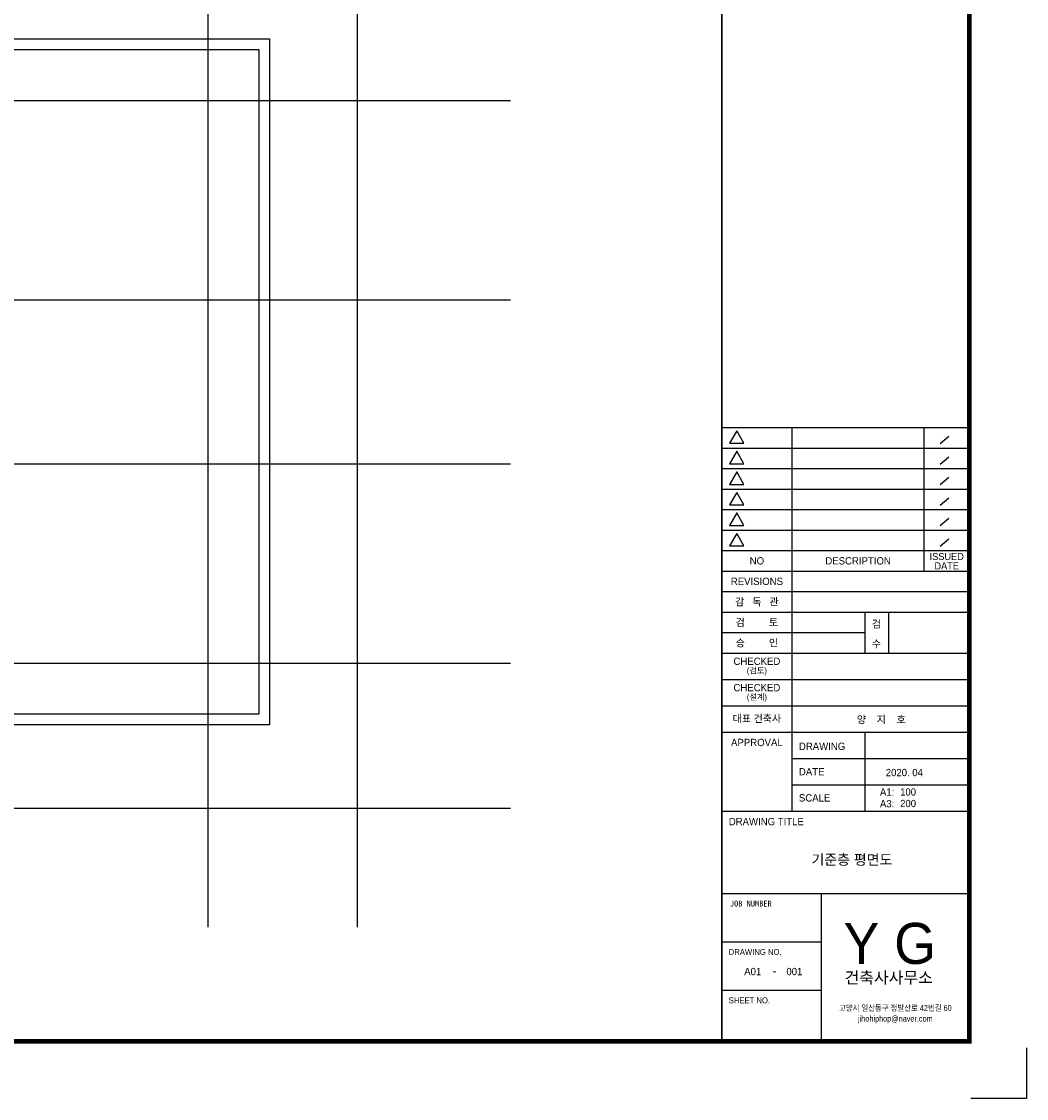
# Model space of a CAD drawing. Header units: inches. Extents: x 4089971 to 4174071, y -5560604 to -5501204.
# Tile 2 of 3: x 4139775 to 4174071, y -5560604 to -5523846. Entities that reach past the tile are written whole.
import ezdxf
from ezdxf.enums import TextEntityAlignment as Align

# ---------------------------------------------------------------- set-up
doc = ezdxf.new("R2010")
doc.units = ezdxf.units.IN
doc.header["$MEASUREMENT"] = 0
doc.linetypes.add('CEN', pattern=[66, 60, -2, 2, -2])
for name, color, linetype in [('0-TEX(타이틀)', 2, 'CONTINUOUS'), ('3', 3, 'CONTINUOUS'), ('A_GE_FORM', 7, 'CONTINUOUS'), ('A_GE_TEXT', 3, 'CONTINUOUS'), ('CEN', 13, 'CEN'), ('HA', 9, 'CONTINUOUS')]:
    doc.layers.add(name, color=color, linetype=linetype)
doc.styles.add('굴림', font='txt')
doc.styles.add('나눔고딕', font='txt')
doc.styles.add('돋움', font='txt')
doc.styles.add('울릉도L', font='HYWULM.TTF')

# ---------------------------------------------------------------- blocks, each defined once
blk = doc.blocks.new('sheet _서영')
at = {"layer": 'A_GE_FORM', "color": 161}
for p, q in [((-361952.99, -1058829.43), (-361868.89, -1058829.43)), ((-361928.99, -1058960.43), (-361928.99, -1058829.43)), ((-361883.91, -1058878.43), (-361883.91, -1058829.43)), ((-361875.5, -1058832.51), (-361878.46, -1058835.03)), ((-361952.99, -1058836.43), (-361868.89, -1058836.43)), ((-361875.5, -1058839.51), (-361878.46, -1058842.03)), ((-361952.99, -1058843.43), (-361868.89, -1058843.43)), ((-361875.5, -1058846.51), (-361878.46, -1058849.03)), ((-361952.99, -1058850.43), (-361868.89, -1058850.43)), ((-361875.5, -1058853.51), (-361878.46, -1058856.03)), ((-361952.99, -1058857.43), (-361868.89, -1058857.43)), ((-361875.5, -1058860.51), (-361878.46, -1058863.03)), ((-361952.99, -1058864.43), (-361868.89, -1058864.43)), ((-361875.5, -1058867.51), (-361878.46, -1058870.03)), ((-361952.99, -1058871.43), (-361868.89, -1058871.43)), ((-361952.99, -1058878.43), (-361868.49, -1058878.43)), ((-361952.99, -1058885.43), (-361868.49, -1058885.43)), ((-361952.99, -1058892.43), (-361868.49, -1058892.43)), ((-361903.99, -1058906.43), (-361903.99, -1058892.43)), ((-361895.99, -1058906.43), (-361895.99, -1058892.43)), ((-361952.99, -1058899.43), (-361903.99, -1058899.43)), ((-361952.99, -1058906.43), (-361868.49, -1058906.43)), ((-361952.99, -1058915.43), (-361868.49, -1058915.43)), ((-361952.99, -1058924.43), (-361868.49, -1058924.43)), ((-361952.99, -1058933.43), (-361868.49, -1058933.43)), ((-361903.99, -1058960.43), (-361903.99, -1058933.43)), ((-361928.99, -1058942.43), (-361868.49, -1058942.43)), ((-361928.99, -1058951.43), (-361868.49, -1058951.43)), ((-361952.99, -1058960.43), (-361868.49, -1058960.43)), ((-361952.99, -1058988.43), (-361868.49, -1058988.43)), ((-361918.99, -1059038.93), (-361918.99, -1058988.43)), ((-361952.99, -1059004.93), (-361918.99, -1059004.93)), ((-361952.99, -1059021.43), (-361918.99, -1059021.43))]:
    blk.add_line(p, q, dxfattribs=at)
at = {"layer": 'A_GE_FORM'}
for p, q in [((-361848.99, -1059041.18), (-361848.99, -1059058.43)), ((-361848.99, -1059058.43), (-361867.99, -1059058.43))]:
    blk.add_line(p, q, dxfattribs=at)
at = {"layer": 'A_GE_FORM', "const_width": 1.5}
blk.add_lwpolyline([(-361868.49, -1059038.93), (-362670.49, -1059038.93), (-362670.49, -1058483.93), (-361868.49, -1058483.93)], close=True, dxfattribs=at)
at = {"layer": 'A_GE_FORM', "const_width": 0.6}
blk.add_lwpolyline([(-361952.99, -1059038.93), (-361952.99, -1058483.93)], dxfattribs=at)
at = {"layer": 'A_GE_FORM', "color": 7}
for points in [[(-361947.88, -1058830.55), (-361950.34, -1058834.82), (-361945.41, -1058834.82)], [(-361947.88, -1058837.55), (-361950.34, -1058841.82), (-361945.41, -1058841.82)], [(-361947.88, -1058844.55), (-361950.34, -1058848.82), (-361945.41, -1058848.82)], [(-361947.88, -1058851.55), (-361950.34, -1058855.82), (-361945.41, -1058855.82)], [(-361947.88, -1058858.55), (-361950.34, -1058862.82), (-361945.41, -1058862.82)], [(-361947.88, -1058865.55), (-361950.34, -1058869.82), (-361945.41, -1058869.82)]]:
    blk.add_lwpolyline(points, close=True, dxfattribs=at)
at = {"layer": 'A_GE_TEXT'}
for s, height, style, p in [('ISSUED', 2.4, '돋움', (-361876.2, -1058873.45)), ('NO', 2.5, '돋움', (-361940.99, -1058874.93)), ('DESCRIPTION', 2.5, '돋움', (-361906.45, -1058874.93)), ('DATE', 2.4, '돋움', (-361876.2, -1058876.65)), ('REVISIONS', 2.5, '돋움', (-361940.99, -1058881.93)), ('감   독   관', 2.5, '돋움', (-361940.99, -1058888.93)), ('검         토', 2.5, '돋움', (-361940.99, -1058895.93)), ('승         인', 2.5, '돋움', (-361940.99, -1058902.93)), ('CHECKED', 2.5, '돋움', (-361940.99, -1058909.21)), ('(검토)', 2, '돋움', (-361940.99, -1058912.39)), ('CHECKED', 2.5, '돋움', (-361940.99, -1058918.21)), ('(설계)', 2, '돋움', (-361940.99, -1058921.39)), ('대표 건축사', 2.5, '돋움', (-361940.99, -1058928.78)), ('APPROVAL', 2.5, '돋움', (-361940.99, -1058936.93)), ('-', 2.5, '나눔고딕', (-361934.99, -1059014.93))]:
    blk.add_text(s, height=height, dxfattribs=dict(at, style=style)).set_placement(p, align=Align.MIDDLE_CENTER)
for s, height, style, p in [('검', 2.5, '돋움', (-361901.77, -1058897.75)), ('수', 2.5, '돋움', (-361901.77, -1058904.47)), ('Y G', 14, '울릉도L', (-361911.43, -1059012.51)), ('건축사사무소', 4, '돋움', (-361911.07, -1059019.2))]:
    blk.add_text(s, height=height, dxfattribs=dict(at, style=style)).set_placement(p)
for s, height, style, p in [('DRAWING', 2.5, '돋움', (-361926.65, -1058938.25)), ('DATE', 2.5, '돋움', (-361926.65, -1058946.92)), ('A1:', 2.5, '돋움', (-361898.99, -1058953.83)), ('SCALE', 2.5, '돋움', (-361926.65, -1058955.83)), ('A3:', 2.5, '돋움', (-361898.99, -1058957.83)), ('DRAWING TITLE', 2.5, '돋움', (-361950.58, -1058963.93)), ('JOB NUMBER', 2, '나눔고딕', (-361950.2, -1058991.93)), ('DRAWING NO.', 2, '돋움', (-361950.59, -1059008.43)), ('SHEET NO.', 2, '돋움', (-361950.59, -1059024.93))]:
    blk.add_text(s, height=height, dxfattribs=dict(at, style=style)).set_placement(p, align=Align.MIDDLE_LEFT)
at = {"layer": 'A_GE_TEXT', "style": '돋움', "width": 0.9}
for s, p in [('고양시 일산동구 정발산로 42번길 60', (-361893.74, -1059027.54)), ('jihohiphop@naver.com', (-361893.74, -1059031.18))]:
    blk.add_text(s, height=2, dxfattribs=at).set_placement(p, align=Align.MIDDLE_CENTER)

msp = doc.modelspace()

# ---------------------------------------------------------------- linework, layer by layer
at = {"layer": 'CEN'}
for p, q in [((4146134.289, -5510409.833), (4146134.289, -5554758.274)), ((4151234.289, -5510409.833), (4151234.289, -5554758.274)), ((4105598.874, -5526545.309), (4156457.54, -5526545.309)), ((4105598.874, -5533345.309), (4156457.54, -5533345.309)), ((4105598.874, -5538945.309), (4156457.54, -5538945.309)), ((4105598.874, -5545745.309), (4156457.54, -5545745.309)), ((4105598.874, -5550695.309), (4156457.54, -5550695.309))]:
    msp.add_line(p, q, dxfattribs=at)
at = {"layer": 'HA', "ltscale": 1000}
for points in [[(4112829.289, -5524440.309), (4148239.289, -5524440.309), (4148239.289, -5547850.309), (4112829.289, -5547850.309)], [(4113189.289, -5524800.309), (4147879.289, -5524800.309), (4147879.289, -5547490.309), (4113189.289, -5547490.309)]]:
    msp.add_lwpolyline(points, close=True, dxfattribs=at)

# ---------------------------------------------------------------- block references
at = {"layer": '3', "xscale": 100, "yscale": 100, "zscale": 100}
msp.add_blockref('sheet _서영', (40358970.4, 100345239.336), dxfattribs=at)

# ---------------------------------------------------------------- texts
at = {"layer": '0-TEX(타이틀)', "style": '굴림'}
for s, height, p in [('양    지    호', 250, (4169950.838, -5547672.166)), ('2020. 04', 248.6667, (4170536.865, -5549479.331)), ('100', 248.6667, (4170302.865, -5550142.547)), ('200', 248.6667, (4170302.865, -5550536.744)), ('A01', 250, (4165020.683, -5556271.135)), ('001', 250, (4166424.204, -5556271.135))]:
    msp.add_text(s, height=height, dxfattribs=at).set_placement(p, align=Align.MIDDLE_RIGHT)
msp.add_text('기준층 평면도', height=350, dxfattribs=at).set_placement((4168114.389, -5552451.652), align=Align.MIDDLE_CENTER)

doc.saveas('drawing.dxf')
